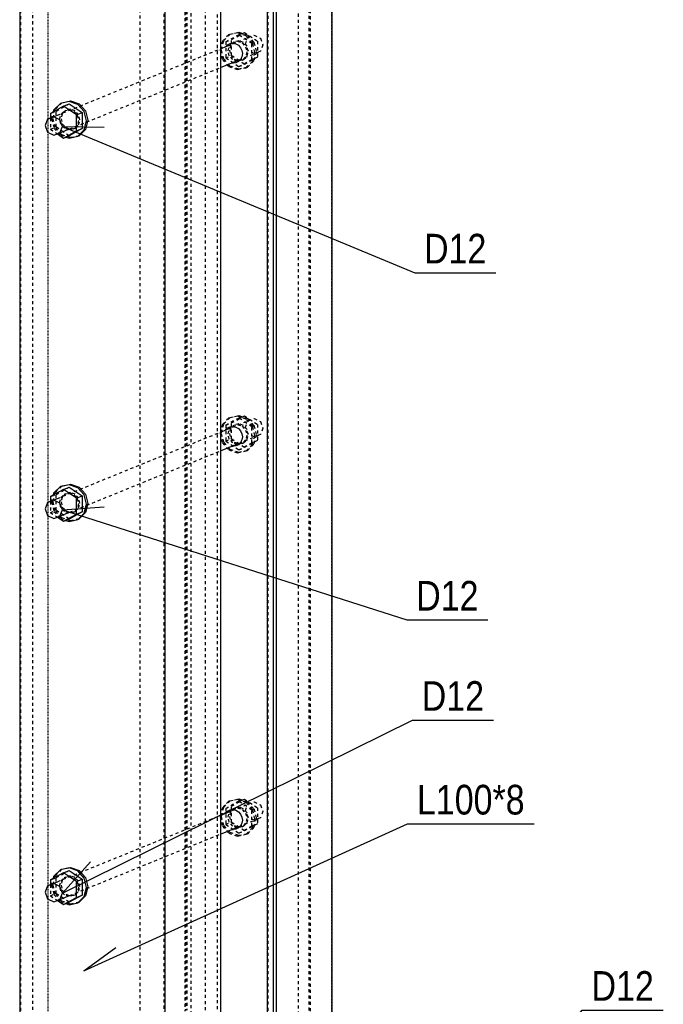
# Model space of a CAD drawing. Header units: millimetres. Extents: x 0 to 4200, y 0 to 2970.
# Tile 5 of 12: x 501 to 916, y 1379 to 2013. Entities that reach past the tile are written whole.
import ezdxf

# ---------------------------------------------------------------- set-up
doc = ezdxf.new("R2010")
doc.units = ezdxf.units.MM
doc.linetypes.add('DXK_LINE_DOT2', pattern=[3.9198, 1.9599, -1.9599])
doc.linetypes.add('DXK_LINE_DOT4', pattern=[0.9408, 0.4704, -0.4704])
doc.styles.add('Arial Narrow', font='ARIALN.TTF', dxfattribs={"height": 0.2})

# ---------------------------------------------------------------- blocks, each defined once
blk = doc.blocks.new('Part-2519214-1321 - 1297')
at = {"color": 8, "linetype": 'DXK_LINE_DOT2'}
for p, q in [((620.98, 1339.59), (620.98, 2332.22)), ((628.74, 1340.13), (628.74, 2332.76)), ((502.12, 1331.31), (502.12, 2323.94)), ((509.88, 1331.85), (509.88, 2324.48)), ((578.96, 1327.7), (578.96, 2320.33)), ((594.46, 1328.78), (594.46, 2321.41))]:
    blk.add_line(p, q, dxfattribs=at)
at = {"color": 5, "linetype": 'Continuous'}
for p, q in [((501.41, 2286.78), (501.41, 1331.02)), ((594.77, 2281.17), (594.77, 1325.41)), ((630.6, 2279.02), (630.6, 1340.02))]:
    blk.add_line(p, q, dxfattribs=at)
blk = doc.blocks.new('Part-2519214-1324 - 1297')
at = {"color": 8, "linetype": 'DXK_LINE_DOT2'}
for p, q in [((607.8, 2366.81), (607.8, 1374.18)), ((608.2, 2367.17), (608.2, 1374.54)), ((608.92, 2367.46), (608.92, 1374.83)), ((611.65, 2365.95), (611.65, 1373.33)), ((680.74, 2361.81), (680.74, 1369.18)), ((688.43, 2360.1), (688.43, 1367.47)), ((687.64, 1366.75), (687.64, 2359.38)), ((661.12, 2348.57), (661.12, 1355.95))]:
    blk.add_line(p, q, dxfattribs=at)
at = {"color": 5, "linetype": 'Continuous'}
for p, q in [((660.72, 2277.21), (660.72, 1355.58)), ((664.57, 2276.98), (664.57, 1354.73)), ((666.44, 2276.87), (666.44, 1354.62)), ((702.28, 2274.72), (702.28, 1369.23))]:
    blk.add_line(p, q, dxfattribs=at)
blk = doc.blocks.new('Bolt-2519214-1357 - 1297')
at = {"color": 7, "linetype": 'Continuous'}
for p, q in [((633.73, 1995.36), (633.82, 1995.54)), ((633.73, 1995.36), (633.82, 1995.54)), ((633.82, 1995.54), (635.16, 1996.88)), ((635.16, 1996.88), (636.85, 1997.69)), ((636.85, 1997.69), (638.73, 1997.9)), ((638.73, 1997.9), (640.6, 1997.47)), ((640.6, 1997.47), (642.29, 1996.46)), ((642.29, 1996.46), (643.64, 1994.95)), ((643.64, 1994.95), (644.5, 1993.11)), ((644.5, 1993.11), (644.79, 1991.11)), ((642.29, 1986.07), (640.6, 1985.26)), ((643.64, 1987.41), (642.29, 1986.07)), ((644.5, 1989.15), (643.64, 1987.41)), ((644.79, 1991.11), (644.5, 1989.15)), ((638.13, 1985.19), (638.73, 1985.06)), ((638.73, 1985.06), (638.13, 1985.19)), ((640.6, 1985.26), (638.73, 1985.06)), ((636.85, 1750.77), (638.73, 1750.97)), ((638.73, 1750.97), (640.6, 1750.55)), ((633.73, 1748.44), (633.82, 1748.62)), ((633.73, 1748.44), (633.82, 1748.62)), ((633.82, 1748.62), (635.16, 1749.96)), ((635.16, 1749.96), (636.85, 1750.77)), ((640.6, 1750.55), (642.29, 1749.53)), ((642.29, 1749.53), (643.64, 1748.03)), ((643.64, 1748.03), (644.5, 1746.19)), ((644.5, 1746.19), (644.79, 1744.19)), ((638.13, 1738.27), (638.73, 1738.13)), ((638.73, 1738.13), (638.13, 1738.27)), ((640.6, 1738.34), (638.73, 1738.13)), ((642.29, 1739.15), (640.6, 1738.34)), ((643.64, 1740.49), (642.29, 1739.15)), ((644.5, 1742.22), (643.64, 1740.49)), ((644.79, 1744.19), (644.5, 1742.22)), ((635.16, 1503.04), (636.85, 1503.85)), ((636.85, 1503.85), (638.73, 1504.05)), ((638.73, 1504.05), (640.6, 1503.62)), ((640.6, 1503.62), (642.29, 1502.61)), ((633.73, 1501.52), (633.82, 1501.7)), ((633.73, 1501.52), (633.82, 1501.7)), ((633.82, 1501.7), (635.16, 1503.04)), ((642.29, 1502.61), (643.64, 1501.11)), ((643.64, 1501.11), (644.5, 1499.27)), ((644.5, 1499.27), (644.79, 1497.27)), ((644.79, 1497.27), (644.5, 1495.3)), ((638.13, 1491.35), (638.73, 1491.21)), ((638.73, 1491.21), (638.13, 1491.35)), ((640.6, 1491.41), (638.73, 1491.21)), ((642.29, 1492.22), (640.6, 1491.41)), ((643.64, 1493.56), (642.29, 1492.22)), ((644.5, 1495.3), (643.64, 1493.56))]:
    blk.add_line(p, q, dxfattribs=at)
blk = doc.blocks.new('Part-2519214-1358 - 1297')
at = {"color": 8, "linetype": 'DXK_LINE_DOT2'}
for p, q in [((634.77, 1502.06), (648.38, 1507.61)), ((646.74, 1503.52), (648.38, 1507.61)), ((648.38, 1499.23), (646.74, 1503.52)), ((648.38, 1507.61), (652.34, 1509.11)), ((652.34, 1509.11), (656.31, 1507.13)), ((656.31, 1507.13), (657.95, 1502.84)), ((525.64, 1457.59), (630.6, 1500.36)), ((642.69, 1493.2), (656.31, 1498.75)), ((652.34, 1497.25), (648.38, 1499.23)), ((656.31, 1498.75), (652.34, 1497.25)), ((657.95, 1502.84), (656.31, 1498.75)), ((533.56, 1448.73), (630.6, 1488.28))]:
    blk.add_line(p, q, dxfattribs=at)
at = {"color": 5, "linetype": 'Continuous'}
for p, q in [((630.6, 1500.36), (634.77, 1502.06)), ((630.6, 1488.28), (642.69, 1493.2)), ((519.37, 1455.03), (517.73, 1450.94)), ((519.37, 1455.03), (525.64, 1457.59)), ((523.33, 1456.53), (519.37, 1455.03)), ((527.29, 1454.56), (523.33, 1456.53)), ((528.93, 1450.27), (527.29, 1454.56)), ((517.73, 1450.94), (519.37, 1446.65)), ((519.37, 1446.65), (523.33, 1444.68)), ((527.29, 1446.18), (528.93, 1450.27)), ((527.29, 1446.18), (533.56, 1448.73)), ((523.33, 1444.68), (527.29, 1446.18))]:
    blk.add_line(p, q, dxfattribs=at)
blk = doc.blocks.new('Part-2519214-1359 - 1297')
at = {"color": 5, "linetype": 'Continuous'}
for p, q in [((529.6, 1463.43), (521.2, 1458.8)), ((529.6, 1463.43), (533.19, 1464.89)), ((538.01, 1457.79), (529.6, 1463.43)), ((533.19, 1464.89), (541.59, 1459.25)), ((538.01, 1457.79), (541.59, 1459.25)), ((541.59, 1459.25), (541.59, 1448.98)), ((521.2, 1458.8), (521.2, 1455.73)), ((538.01, 1447.52), (538.01, 1457.79)), ((529.6, 1442.9), (538.01, 1447.52)), ((541.59, 1448.98), (533.19, 1444.36)), ((538.01, 1447.52), (541.59, 1448.98)), ((525.64, 1445.55), (529.6, 1442.9)), ((529.6, 1442.9), (533.19, 1444.36))]:
    blk.add_line(p, q, dxfattribs=at)
at = {"color": 8, "linetype": 'DXK_LINE_DOT2'}
for p, q in [((521.2, 1458.8), (524.78, 1460.26)), ((524.78, 1460.26), (533.19, 1464.89)), ((524.78, 1449.99), (524.78, 1460.26)), ((521.2, 1455.73), (521.2, 1448.53)), ((521.2, 1448.53), (524.78, 1449.99)), ((521.2, 1448.53), (525.64, 1445.55)), ((533.19, 1444.36), (524.78, 1449.99))]:
    blk.add_line(p, q, dxfattribs=at)
blk = doc.blocks.new('Part-2519214-1360 - 1297')
at = {"color": 8, "linetype": 'DXK_LINE_DOT2'}
for p, q in [((524.38, 1461.5), (528.48, 1465.59)), ((521.98, 1455.29), (523.16, 1459.88)), ((522.88, 1455.66), (524.38, 1461.5)), ((527.93, 1458.15), (530.15, 1460.36)), ((531.05, 1460.73), (528.83, 1458.51)), ((530.15, 1460.36), (533.19, 1461.04)), ((530.15, 1460.36), (531.05, 1460.73)), ((534.08, 1461.41), (531.05, 1460.73)), ((533.19, 1461.04), (536.22, 1460)), ((537.12, 1460.36), (534.08, 1461.41)), ((536.22, 1460), (538.44, 1457.52)), ((539.34, 1457.88), (537.12, 1460.36)), ((521.98, 1455.29), (523.48, 1449.28)), ((524.38, 1449.64), (522.88, 1455.66)), ((527.12, 1454.99), (527.93, 1458.15)), ((527.93, 1451.73), (527.12, 1454.99)), ((528.83, 1458.51), (528.01, 1455.35)), ((528.01, 1455.35), (528.83, 1452.09)), ((538.44, 1457.52), (539.26, 1454.26)), ((539.26, 1454.26), (538.44, 1451.1)), ((540.15, 1454.62), (539.34, 1457.88)), ((539.34, 1451.46), (540.15, 1454.62)), ((523.48, 1449.28), (527.59, 1444.69)), ((528.48, 1445.06), (524.38, 1449.64)), ((530.15, 1449.24), (527.93, 1451.73)), ((528.83, 1452.09), (531.05, 1449.61)), ((533.19, 1448.2), (530.15, 1449.24)), ((531.05, 1449.61), (534.08, 1448.57)), ((536.22, 1448.88), (533.19, 1448.2)), ((534.08, 1448.57), (537.12, 1449.24)), ((538.44, 1451.1), (536.22, 1448.88)), ((536.22, 1448.88), (537.12, 1449.24)), ((537.12, 1449.24), (539.34, 1451.46)), ((527.59, 1444.69), (531.07, 1443.5)), ((534.08, 1443.13), (528.48, 1445.06)), ((539.68, 1444.39), (534.08, 1443.13))]:
    blk.add_line(p, q, dxfattribs=at)
at = {"color": 5, "linetype": 'Continuous'}
for p, q in [((533.19, 1466.47), (527.59, 1465.22)), ((527.59, 1465.22), (528.48, 1465.59)), ((528.48, 1465.59), (534.08, 1466.84)), ((538.79, 1464.55), (533.19, 1466.47)), ((534.08, 1466.84), (539.68, 1464.91)), ((523.16, 1459.88), (523.48, 1461.13)), ((527.59, 1465.22), (523.48, 1461.13)), ((542.89, 1459.96), (538.79, 1464.55)), ((539.68, 1464.91), (543.78, 1460.33)), ((544.39, 1453.95), (542.89, 1459.96)), ((543.78, 1460.33), (545.29, 1454.31)), ((542.89, 1448.11), (544.39, 1453.95)), ((545.29, 1454.31), (543.78, 1448.48)), ((538.79, 1444.02), (542.89, 1448.11)), ((543.78, 1448.48), (539.68, 1444.39)), ((531.07, 1443.5), (533.19, 1442.77)), ((533.19, 1442.77), (538.79, 1444.02)), ((538.79, 1444.02), (539.68, 1444.39))]:
    blk.add_line(p, q, dxfattribs=at)
blk = doc.blocks.new('Part-2519214-1361 - 1297')
at = {"color": 8, "linetype": 'DXK_LINE_DOT2'}
for p, q in [((632.79, 1505.67), (636.89, 1509.77)), ((641.59, 1510.65), (635.99, 1509.4)), ((635.99, 1509.4), (636.89, 1509.77)), ((636.89, 1509.77), (642.49, 1511.02)), ((647.19, 1508.73), (641.59, 1510.65)), ((642.49, 1511.02), (648.09, 1509.09)), ((631.89, 1505.31), (630.39, 1499.47)), ((631.29, 1499.84), (632.79, 1505.67)), ((635.99, 1509.4), (631.89, 1505.31)), ((636.34, 1502.33), (638.56, 1504.54)), ((639.46, 1504.91), (637.23, 1502.69)), ((638.56, 1504.54), (641.59, 1505.22)), ((638.56, 1504.54), (639.46, 1504.91)), ((642.49, 1505.58), (639.46, 1504.91)), ((641.59, 1505.22), (644.63, 1504.18)), ((645.52, 1504.54), (642.49, 1505.58)), ((644.63, 1504.18), (646.85, 1501.69)), ((647.74, 1502.06), (645.52, 1504.54)), ((651.3, 1504.14), (647.19, 1508.73)), ((648.09, 1509.09), (652.19, 1504.51)), ((652.8, 1498.13), (651.3, 1504.14)), ((652.19, 1504.51), (653.69, 1498.49)), ((630.39, 1499.47), (631.89, 1493.46)), ((632.79, 1493.82), (631.29, 1499.84)), ((635.53, 1499.16), (636.34, 1502.33)), ((636.34, 1495.91), (635.53, 1499.16)), ((637.23, 1502.69), (636.42, 1499.53)), ((636.42, 1499.53), (637.23, 1496.27)), ((646.85, 1501.69), (647.66, 1498.44)), ((647.66, 1498.44), (646.85, 1495.27)), ((648.56, 1498.8), (647.74, 1502.06)), ((647.74, 1495.64), (648.56, 1498.8)), ((651.3, 1492.29), (652.8, 1498.13)), ((653.69, 1498.49), (652.19, 1492.66)), ((631.89, 1493.46), (635.99, 1488.87)), ((636.89, 1489.24), (632.79, 1493.82)), ((638.56, 1493.42), (636.34, 1495.91)), ((637.23, 1496.27), (639.46, 1493.79)), ((641.59, 1492.38), (638.56, 1493.42)), ((639.46, 1493.79), (642.49, 1492.74)), ((644.63, 1493.06), (641.59, 1492.38)), ((642.49, 1492.74), (645.52, 1493.42)), ((646.85, 1495.27), (644.63, 1493.06)), ((644.63, 1493.06), (645.52, 1493.42)), ((645.52, 1493.42), (647.74, 1495.64)), ((647.19, 1488.2), (651.3, 1492.29)), ((652.19, 1492.66), (648.09, 1488.56)), ((635.99, 1488.87), (641.59, 1486.95)), ((642.49, 1487.31), (636.89, 1489.24)), ((641.59, 1486.95), (647.19, 1488.2)), ((648.09, 1488.56), (642.49, 1487.31)), ((647.19, 1488.2), (648.09, 1488.56))]:
    blk.add_line(p, q, dxfattribs=at)
blk = doc.blocks.new('Part-2519214-1362 - 1297')
at = {"color": 8, "linetype": 'DXK_LINE_DOT2'}
for p, q in [((637.67, 1506.26), (646.07, 1510.89)), ((642.49, 1509.43), (646.07, 1510.89)), ((646.07, 1510.89), (654.48, 1505.25)), ((642.49, 1509.43), (634.09, 1504.8)), ((634.09, 1504.8), (637.67, 1506.26)), ((634.09, 1504.8), (634.09, 1494.54)), ((637.67, 1496), (637.67, 1506.26)), ((650.89, 1503.79), (642.49, 1509.43)), ((650.89, 1503.79), (654.48, 1505.25)), ((650.89, 1493.53), (650.89, 1503.79)), ((654.48, 1505.25), (654.48, 1494.99)), ((634.09, 1494.54), (637.67, 1496)), ((634.09, 1494.54), (642.49, 1488.9)), ((646.07, 1490.36), (637.67, 1496)), ((642.49, 1488.9), (650.89, 1493.53)), ((654.48, 1494.99), (646.07, 1490.36)), ((650.89, 1493.53), (654.48, 1494.99)), ((642.49, 1488.9), (646.07, 1490.36))]:
    blk.add_line(p, q, dxfattribs=at)
blk = doc.blocks.new('Part-2519214-1383 - 1297')
at = {"color": 8, "linetype": 'DXK_LINE_DOT2'}
for p, q in [((634.77, 1748.98), (648.38, 1754.53)), ((646.74, 1750.44), (648.38, 1754.53)), ((648.38, 1754.53), (652.34, 1756.03)), ((652.34, 1756.03), (656.31, 1754.06)), ((656.31, 1754.06), (657.95, 1749.77)), ((525.64, 1704.51), (630.6, 1747.29)), ((642.69, 1740.13), (656.31, 1745.67)), ((648.38, 1746.15), (646.74, 1750.44)), ((652.34, 1744.18), (648.38, 1746.15)), ((656.31, 1745.67), (652.34, 1744.18)), ((657.95, 1749.77), (656.31, 1745.67)), ((533.56, 1695.65), (630.6, 1735.2))]:
    blk.add_line(p, q, dxfattribs=at)
at = {"color": 5, "linetype": 'Continuous'}
for p, q in [((630.6, 1747.29), (634.77, 1748.98)), ((630.6, 1735.2), (642.69, 1740.13)), ((519.37, 1701.96), (517.73, 1697.86)), ((519.37, 1701.96), (525.64, 1704.51)), ((523.33, 1703.45), (519.37, 1701.96)), ((527.29, 1701.48), (523.33, 1703.45)), ((528.93, 1697.19), (527.29, 1701.48)), ((517.73, 1697.86), (519.37, 1693.57)), ((527.29, 1693.1), (528.93, 1697.19)), ((527.29, 1693.1), (533.56, 1695.65)), ((519.37, 1693.57), (523.33, 1691.6)), ((523.33, 1691.6), (527.29, 1693.1))]:
    blk.add_line(p, q, dxfattribs=at)
blk = doc.blocks.new('Part-2519214-1384 - 1297')
at = {"color": 5, "linetype": 'Continuous'}
for p, q in [((529.6, 1710.35), (521.2, 1705.72)), ((529.6, 1710.35), (533.19, 1711.81)), ((538.01, 1704.71), (529.6, 1710.35)), ((533.19, 1711.81), (541.59, 1706.17)), ((521.2, 1705.72), (521.2, 1702.65)), ((538.01, 1704.71), (541.59, 1706.17)), ((538.01, 1694.45), (538.01, 1704.71)), ((541.59, 1706.17), (541.59, 1695.91)), ((529.6, 1689.82), (538.01, 1694.45)), ((541.59, 1695.91), (533.19, 1691.28)), ((538.01, 1694.45), (541.59, 1695.91)), ((525.64, 1692.48), (529.6, 1689.82)), ((529.6, 1689.82), (533.19, 1691.28))]:
    blk.add_line(p, q, dxfattribs=at)
at = {"color": 8, "linetype": 'DXK_LINE_DOT2'}
for p, q in [((521.2, 1705.72), (524.78, 1707.18)), ((524.78, 1707.18), (533.19, 1711.81)), ((524.78, 1696.92), (524.78, 1707.18)), ((521.2, 1702.65), (521.2, 1695.46)), ((521.2, 1695.46), (524.78, 1696.92)), ((521.2, 1695.46), (525.64, 1692.48)), ((533.19, 1691.28), (524.78, 1696.92))]:
    blk.add_line(p, q, dxfattribs=at)
blk = doc.blocks.new('Part-2519214-1385 - 1297')
at = {"color": 5, "linetype": 'Continuous'}
for p, q in [((533.19, 1713.4), (527.59, 1712.14)), ((528.48, 1712.51), (534.08, 1713.76)), ((538.79, 1711.47), (533.19, 1713.4)), ((534.08, 1713.76), (539.68, 1711.84)), ((523.16, 1706.8), (523.48, 1708.05)), ((527.59, 1712.14), (523.48, 1708.05)), ((527.59, 1712.14), (528.48, 1712.51)), ((542.89, 1706.89), (538.79, 1711.47)), ((539.68, 1711.84), (543.78, 1707.25)), ((544.39, 1700.87), (542.89, 1706.89)), ((543.78, 1707.25), (545.29, 1701.24)), ((542.89, 1695.03), (544.39, 1700.87)), ((545.29, 1701.24), (543.78, 1695.4)), ((538.79, 1690.94), (542.89, 1695.03)), ((543.78, 1695.4), (539.68, 1691.31)), ((531.07, 1690.42), (533.19, 1689.69)), ((533.19, 1689.69), (538.79, 1690.94)), ((538.79, 1690.94), (539.68, 1691.31))]:
    blk.add_line(p, q, dxfattribs=at)
at = {"color": 8, "linetype": 'DXK_LINE_DOT2'}
for p, q in [((521.98, 1702.22), (523.16, 1706.8)), ((522.88, 1702.58), (524.38, 1708.42)), ((524.38, 1708.42), (528.48, 1712.51)), ((527.93, 1705.07), (530.15, 1707.29)), ((531.05, 1707.65), (528.83, 1705.43)), ((530.15, 1707.29), (533.19, 1707.96)), ((530.15, 1707.29), (531.05, 1707.65)), ((534.08, 1708.33), (531.05, 1707.65)), ((533.19, 1707.96), (536.22, 1706.92)), ((537.12, 1707.29), (534.08, 1708.33)), ((536.22, 1706.92), (538.44, 1704.44)), ((539.34, 1704.8), (537.12, 1707.29)), ((521.98, 1702.22), (523.48, 1696.2)), ((524.38, 1696.56), (522.88, 1702.58)), ((527.12, 1701.91), (527.93, 1705.07)), ((527.93, 1698.65), (527.12, 1701.91)), ((528.83, 1705.43), (528.01, 1702.27)), ((528.01, 1702.27), (528.83, 1699.01)), ((538.44, 1704.44), (539.26, 1701.18)), ((539.26, 1701.18), (538.44, 1698.02)), ((540.15, 1701.54), (539.34, 1704.8)), ((539.34, 1698.38), (540.15, 1701.54)), ((523.48, 1696.2), (527.59, 1691.62)), ((528.48, 1691.98), (524.38, 1696.56)), ((530.15, 1696.17), (527.93, 1698.65)), ((528.83, 1699.01), (531.05, 1696.53)), ((533.19, 1695.12), (530.15, 1696.17)), ((531.05, 1696.53), (534.08, 1695.49)), ((536.22, 1695.8), (533.19, 1695.12)), ((534.08, 1695.49), (537.12, 1696.17)), ((538.44, 1698.02), (536.22, 1695.8)), ((536.22, 1695.8), (537.12, 1696.17)), ((537.12, 1696.17), (539.34, 1698.38)), ((527.59, 1691.62), (531.07, 1690.42)), ((534.08, 1690.06), (528.48, 1691.98)), ((539.68, 1691.31), (534.08, 1690.06))]:
    blk.add_line(p, q, dxfattribs=at)
blk = doc.blocks.new('Part-2519214-1386 - 1297')
at = {"color": 8, "linetype": 'DXK_LINE_DOT2'}
for p, q in [((641.59, 1757.57), (635.99, 1756.32)), ((636.89, 1756.69), (642.49, 1757.94)), ((647.19, 1755.65), (641.59, 1757.57)), ((642.49, 1757.94), (648.09, 1756.01)), ((631.89, 1752.23), (630.39, 1746.39)), ((631.29, 1746.76), (632.79, 1752.6)), ((635.99, 1756.32), (631.89, 1752.23)), ((632.79, 1752.6), (636.89, 1756.69)), ((635.99, 1756.32), (636.89, 1756.69)), ((636.34, 1749.25), (638.56, 1751.46)), ((639.46, 1751.83), (637.23, 1749.61)), ((638.56, 1751.46), (641.59, 1752.14)), ((638.56, 1751.46), (639.46, 1751.83)), ((642.49, 1752.51), (639.46, 1751.83)), ((641.59, 1752.14), (644.63, 1751.1)), ((645.52, 1751.46), (642.49, 1752.51)), ((644.63, 1751.1), (646.85, 1748.62)), ((647.74, 1748.98), (645.52, 1751.46)), ((651.3, 1751.07), (647.19, 1755.65)), ((648.09, 1756.01), (652.19, 1751.43)), ((652.8, 1745.05), (651.3, 1751.07)), ((652.19, 1751.43), (653.69, 1745.41)), ((630.39, 1746.39), (631.89, 1740.38)), ((632.79, 1740.74), (631.29, 1746.76)), ((635.53, 1746.09), (636.34, 1749.25)), ((636.34, 1742.83), (635.53, 1746.09)), ((637.23, 1749.61), (636.42, 1746.45)), ((636.42, 1746.45), (637.23, 1743.19)), ((646.85, 1748.62), (647.66, 1745.36)), ((647.66, 1745.36), (646.85, 1742.2)), ((648.56, 1745.72), (647.74, 1748.98)), ((647.74, 1742.56), (648.56, 1745.72)), ((651.3, 1739.21), (652.8, 1745.05)), ((653.69, 1745.41), (652.19, 1739.58)), ((631.89, 1740.38), (635.99, 1735.79)), ((636.89, 1736.16), (632.79, 1740.74)), ((638.56, 1740.34), (636.34, 1742.83)), ((637.23, 1743.19), (639.46, 1740.71)), ((641.59, 1739.3), (638.56, 1740.34)), ((639.46, 1740.71), (642.49, 1739.67)), ((644.63, 1739.98), (641.59, 1739.3)), ((642.49, 1739.67), (645.52, 1740.34)), ((646.85, 1742.2), (644.63, 1739.98)), ((644.63, 1739.98), (645.52, 1740.34)), ((645.52, 1740.34), (647.74, 1742.56)), ((647.19, 1735.12), (651.3, 1739.21)), ((652.19, 1739.58), (648.09, 1735.49)), ((635.99, 1735.79), (641.59, 1733.87)), ((642.49, 1734.23), (636.89, 1736.16)), ((641.59, 1733.87), (647.19, 1735.12)), ((648.09, 1735.49), (642.49, 1734.23)), ((647.19, 1735.12), (648.09, 1735.49))]:
    blk.add_line(p, q, dxfattribs=at)
blk = doc.blocks.new('Part-2519214-1387 - 1297')
at = {"color": 8, "linetype": 'DXK_LINE_DOT2'}
for p, q in [((637.67, 1753.18), (646.07, 1757.81)), ((642.49, 1756.35), (646.07, 1757.81)), ((646.07, 1757.81), (654.48, 1752.17)), ((642.49, 1756.35), (634.09, 1751.72)), ((634.09, 1751.72), (637.67, 1753.18)), ((634.09, 1751.72), (634.09, 1741.46)), ((637.67, 1742.92), (637.67, 1753.18)), ((650.89, 1750.71), (642.49, 1756.35)), ((650.89, 1750.71), (654.48, 1752.17)), ((654.48, 1752.17), (654.48, 1741.91)), ((650.89, 1740.45), (650.89, 1750.71)), ((634.09, 1741.46), (637.67, 1742.92)), ((634.09, 1741.46), (642.49, 1735.82)), ((646.07, 1737.28), (637.67, 1742.92)), ((642.49, 1735.82), (650.89, 1740.45)), ((654.48, 1741.91), (646.07, 1737.28)), ((650.89, 1740.45), (654.48, 1741.91)), ((642.49, 1735.82), (646.07, 1737.28))]:
    blk.add_line(p, q, dxfattribs=at)
blk = doc.blocks.new('Part-2519214-1388 - 1297')
at = {"color": 8, "linetype": 'DXK_LINE_DOT2'}
for p, q in [((634.77, 1995.9), (648.38, 2001.45)), ((646.74, 1997.36), (648.38, 2001.45)), ((648.38, 2001.45), (652.34, 2002.95)), ((652.34, 2002.95), (656.31, 2000.98)), ((656.31, 2000.98), (657.95, 1996.69)), ((525.64, 1951.43), (630.6, 1994.21)), ((642.69, 1987.05), (656.31, 1992.6)), ((648.38, 1993.07), (646.74, 1997.36)), ((652.34, 1991.1), (648.38, 1993.07)), ((656.31, 1992.6), (652.34, 1991.1)), ((657.95, 1996.69), (656.31, 1992.6)), ((533.56, 1942.58), (630.6, 1982.12))]:
    blk.add_line(p, q, dxfattribs=at)
at = {"color": 5, "linetype": 'Continuous'}
for p, q in [((630.6, 1994.21), (634.77, 1995.9)), ((630.6, 1982.12), (642.69, 1987.05)), ((519.37, 1948.88), (517.73, 1944.79)), ((519.37, 1948.88), (525.64, 1951.43)), ((523.33, 1950.38), (519.37, 1948.88)), ((527.29, 1948.4), (523.33, 1950.38)), ((528.93, 1944.11), (527.29, 1948.4)), ((517.73, 1944.79), (519.37, 1940.5)), ((527.29, 1940.02), (528.93, 1944.11)), ((527.29, 1940.02), (533.56, 1942.58)), ((519.37, 1940.5), (523.33, 1938.52)), ((523.33, 1938.52), (527.29, 1940.02))]:
    blk.add_line(p, q, dxfattribs=at)
blk = doc.blocks.new('Part-2519214-1389 - 1297')
at = {"color": 5, "linetype": 'Continuous'}
for p, q in [((529.6, 1957.27), (521.2, 1952.64)), ((529.6, 1957.27), (533.19, 1958.73)), ((538.01, 1951.63), (529.6, 1957.27)), ((533.19, 1958.73), (541.59, 1953.09)), ((521.2, 1952.64), (521.2, 1949.57)), ((538.01, 1951.63), (541.59, 1953.09)), ((538.01, 1941.37), (538.01, 1951.63)), ((541.59, 1953.09), (541.59, 1942.83)), ((529.6, 1936.74), (538.01, 1941.37)), ((541.59, 1942.83), (533.19, 1938.2)), ((538.01, 1941.37), (541.59, 1942.83)), ((525.64, 1939.4), (529.6, 1936.74)), ((529.6, 1936.74), (533.19, 1938.2))]:
    blk.add_line(p, q, dxfattribs=at)
at = {"color": 8, "linetype": 'DXK_LINE_DOT2'}
for p, q in [((521.2, 1952.64), (524.78, 1954.1)), ((524.78, 1954.1), (533.19, 1958.73)), ((524.78, 1943.84), (524.78, 1954.1)), ((521.2, 1949.57), (521.2, 1942.38)), ((521.2, 1942.38), (524.78, 1943.84)), ((521.2, 1942.38), (525.64, 1939.4)), ((533.19, 1938.2), (524.78, 1943.84))]:
    blk.add_line(p, q, dxfattribs=at)
blk = doc.blocks.new('Part-2519214-1390 - 1297')
at = {"color": 5, "linetype": 'Continuous'}
for p, q in [((533.19, 1960.32), (527.59, 1959.07)), ((528.48, 1959.43), (534.08, 1960.68)), ((538.79, 1958.39), (533.19, 1960.32)), ((534.08, 1960.68), (539.68, 1958.76)), ((523.16, 1953.72), (523.48, 1954.97)), ((527.59, 1959.07), (523.48, 1954.97)), ((527.59, 1959.07), (528.48, 1959.43)), ((542.89, 1953.81), (538.79, 1958.39)), ((539.68, 1958.76), (543.78, 1954.17)), ((544.39, 1947.79), (542.89, 1953.81)), ((543.78, 1954.17), (545.29, 1948.16)), ((542.89, 1941.96), (544.39, 1947.79)), ((545.29, 1948.16), (543.78, 1942.32)), ((538.79, 1937.86), (542.89, 1941.96)), ((543.78, 1942.32), (539.68, 1938.23)), ((531.07, 1937.34), (533.19, 1936.61)), ((533.19, 1936.61), (538.79, 1937.86)), ((538.79, 1937.86), (539.68, 1938.23))]:
    blk.add_line(p, q, dxfattribs=at)
at = {"color": 8, "linetype": 'DXK_LINE_DOT2'}
for p, q in [((522.88, 1949.5), (524.38, 1955.34)), ((524.38, 1955.34), (528.48, 1959.43)), ((527.93, 1951.99), (530.15, 1954.21)), ((531.05, 1954.57), (528.83, 1952.36)), ((530.15, 1954.21), (533.19, 1954.89)), ((530.15, 1954.21), (531.05, 1954.57)), ((534.08, 1955.25), (531.05, 1954.57)), ((533.19, 1954.89), (536.22, 1953.84)), ((537.12, 1954.21), (534.08, 1955.25)), ((536.22, 1953.84), (538.44, 1951.36)), ((539.34, 1951.72), (537.12, 1954.21)), ((521.98, 1949.14), (523.16, 1953.72)), ((521.98, 1949.14), (523.48, 1943.12)), ((524.38, 1943.49), (522.88, 1949.5)), ((527.12, 1948.83), (527.93, 1951.99)), ((527.93, 1945.57), (527.12, 1948.83)), ((528.83, 1952.36), (528.01, 1949.19)), ((528.01, 1949.19), (528.83, 1945.94)), ((538.44, 1951.36), (539.26, 1948.1)), ((539.26, 1948.1), (538.44, 1944.94)), ((540.15, 1948.47), (539.34, 1951.72)), ((539.34, 1945.31), (540.15, 1948.47)), ((523.48, 1943.12), (527.59, 1938.54)), ((528.48, 1938.9), (524.38, 1943.49)), ((530.15, 1943.09), (527.93, 1945.57)), ((528.83, 1945.94), (531.05, 1943.45)), ((533.19, 1942.05), (530.15, 1943.09)), ((531.05, 1943.45), (534.08, 1942.41)), ((536.22, 1942.72), (533.19, 1942.05)), ((534.08, 1942.41), (537.12, 1943.09)), ((538.44, 1944.94), (536.22, 1942.72)), ((536.22, 1942.72), (537.12, 1943.09)), ((537.12, 1943.09), (539.34, 1945.31)), ((527.59, 1938.54), (531.07, 1937.34)), ((534.08, 1936.98), (528.48, 1938.9)), ((539.68, 1938.23), (534.08, 1936.98))]:
    blk.add_line(p, q, dxfattribs=at)
blk = doc.blocks.new('Part-2519214-1391 - 1297')
at = {"color": 8, "linetype": 'DXK_LINE_DOT2'}
for p, q in [((636.89, 2003.61), (642.49, 2004.86)), ((642.49, 2004.86), (648.09, 2002.94)), ((631.89, 1999.15), (630.39, 1993.32)), ((631.29, 1993.68), (632.79, 1999.52)), ((635.99, 2003.24), (631.89, 1999.15)), ((632.79, 1999.52), (636.89, 2003.61)), ((641.59, 2004.5), (635.99, 2003.24)), ((635.99, 2003.24), (636.89, 2003.61)), ((636.34, 1996.17), (638.56, 1998.39)), ((639.46, 1998.75), (637.23, 1996.53)), ((638.56, 1998.39), (641.59, 1999.06)), ((638.56, 1998.39), (639.46, 1998.75)), ((642.49, 1999.43), (639.46, 1998.75)), ((647.19, 2002.57), (641.59, 2004.5)), ((641.59, 1999.06), (644.63, 1998.02)), ((645.52, 1998.39), (642.49, 1999.43)), ((647.74, 1995.9), (645.52, 1998.39)), ((651.3, 1997.99), (647.19, 2002.57)), ((648.09, 2002.94), (652.19, 1998.35)), ((652.19, 1998.35), (653.69, 1992.34)), ((630.39, 1993.32), (631.89, 1987.3)), ((632.79, 1987.67), (631.29, 1993.68)), ((635.53, 1993.01), (636.34, 1996.17)), ((636.34, 1989.75), (635.53, 1993.01)), ((637.23, 1996.53), (636.42, 1993.37)), ((636.42, 1993.37), (637.23, 1990.11)), ((644.63, 1998.02), (646.85, 1995.54)), ((646.85, 1995.54), (647.66, 1992.28)), ((647.66, 1992.28), (646.85, 1989.12)), ((648.56, 1992.64), (647.74, 1995.9)), ((647.74, 1989.48), (648.56, 1992.64)), ((652.8, 1991.97), (651.3, 1997.99)), ((651.3, 1986.14), (652.8, 1991.97)), ((653.69, 1992.34), (652.19, 1986.5)), ((631.89, 1987.3), (635.99, 1982.72)), ((636.89, 1983.08), (632.79, 1987.67)), ((638.56, 1987.27), (636.34, 1989.75)), ((637.23, 1990.11), (639.46, 1987.63)), ((641.59, 1986.22), (638.56, 1987.27)), ((639.46, 1987.63), (642.49, 1986.59)), ((644.63, 1986.9), (641.59, 1986.22)), ((642.49, 1986.59), (645.52, 1987.27)), ((646.85, 1989.12), (644.63, 1986.9)), ((644.63, 1986.9), (645.52, 1987.27)), ((645.52, 1987.27), (647.74, 1989.48)), ((647.19, 1982.04), (651.3, 1986.14)), ((652.19, 1986.5), (648.09, 1982.41)), ((635.99, 1982.72), (641.59, 1980.79)), ((642.49, 1981.16), (636.89, 1983.08)), ((641.59, 1980.79), (647.19, 1982.04)), ((648.09, 1982.41), (642.49, 1981.16)), ((647.19, 1982.04), (648.09, 1982.41))]:
    blk.add_line(p, q, dxfattribs=at)
blk = doc.blocks.new('Part-2519214-1392 - 1297')
at = {"color": 8, "linetype": 'DXK_LINE_DOT2'}
for p, q in [((637.67, 2000.11), (646.07, 2004.73)), ((642.49, 2003.27), (646.07, 2004.73)), ((646.07, 2004.73), (654.48, 1999.1)), ((642.49, 2003.27), (634.09, 1998.65)), ((634.09, 1998.65), (637.67, 2000.11)), ((634.09, 1998.65), (634.09, 1988.38)), ((637.67, 1989.84), (637.67, 2000.11)), ((650.89, 1997.64), (642.49, 2003.27)), ((650.89, 1997.64), (654.48, 1999.1)), ((654.48, 1999.1), (654.48, 1988.83)), ((650.89, 1987.37), (650.89, 1997.64)), ((634.09, 1988.38), (637.67, 1989.84)), ((634.09, 1988.38), (642.49, 1982.74)), ((646.07, 1984.21), (637.67, 1989.84)), ((642.49, 1982.74), (650.89, 1987.37)), ((654.48, 1988.83), (646.07, 1984.21)), ((650.89, 1987.37), (654.48, 1988.83)), ((642.49, 1982.74), (646.07, 1984.21))]:
    blk.add_line(p, q, dxfattribs=at)
blk = doc.blocks.new('Part-2519214-3837 - 1297')
at = {"color": 4, "linetype": 'DXK_LINE_DOT4'}
for p, q in [((594.77, 2281.17), (594.77, 1325.41)), ((702.28, 1369.23), (702.28, 2274.72))]:
    blk.add_line(p, q, dxfattribs=at)
blk = doc.blocks.new('Part-2519214-3839 - 1297')
at = {"color": 4, "linetype": 'DXK_LINE_DOT4'}
blk.add_line((519.51, 2089.83), (519.51, 1294.74), dxfattribs=at)
blk = doc.blocks.new('Mark-2519214-4173 - 1297')
at = {"color": 7, "linetype": 'Continuous'}
for p, q in [((528.93, 1944.11), (755.7, 1849.93)), ((528.93, 1944.11), (555.86, 1943.76)), ((755.7, 1849.93), (807.9, 1849.93))]:
    blk.add_line(p, q, dxfattribs=at)
at = {"color": 0, "linetype": 'Continuous'}
blk.add_wipeout([(801.9, 1855.93), (801.9, 1875.93), (761.7, 1875.93), (761.7, 1855.93)], dxfattribs=at)
blk.add_wipeout([(801.9, 1855.93), (801.9, 1875.93), (761.7, 1875.93), (761.7, 1855.93)], dxfattribs=at)
at = {"color": 7, "linetype": 'Continuous', "style": 'Arial Narrow'}
blk.add_text('D12', height=19.089, dxfattribs=at).set_placement((761.7, 1855.93))
blk = doc.blocks.new('Mark-2519214-4158 - 1297')
at = {"color": 7, "linetype": 'Continuous'}
for p, q in [((528.93, 1450.27), (754.21, 1561.72)), ((754.21, 1561.72), (806.41, 1561.72)), ((528.93, 1450.27), (546.91, 1470.32))]:
    blk.add_line(p, q, dxfattribs=at)
at = {"color": 0, "linetype": 'Continuous'}
blk.add_wipeout([(800.41, 1567.72), (800.41, 1587.72), (760.21, 1587.72), (760.21, 1567.72)], dxfattribs=at)
blk.add_wipeout([(800.41, 1567.72), (800.41, 1587.72), (760.21, 1587.72), (760.21, 1567.72)], dxfattribs=at)
at = {"color": 7, "linetype": 'Continuous', "style": 'Arial Narrow'}
blk.add_text('D12', height=19.089, dxfattribs=at).set_placement((760.21, 1567.72))
blk = doc.blocks.new('Mark-2519214-3902 - 1297')
at = {"color": 7, "linetype": 'Continuous'}
for p, q in [((542.61, 1400.25), (751.12, 1494.93)), ((751.12, 1494.93), (832.57, 1494.93)), ((542.61, 1400.25), (563.31, 1415.14))]:
    blk.add_line(p, q, dxfattribs=at)
at = {"color": 0}
blk.add_wipeout([(826.57, 1500.93), (826.57, 1520.93), (757.12, 1520.93), (757.12, 1500.93)], dxfattribs=at)
blk.add_wipeout([(826.57, 1500.93), (826.57, 1520.93), (757.12, 1520.93), (757.12, 1500.93)], dxfattribs=at)
at = {"color": 7, "style": 'Arial Narrow'}
blk.add_text('L100*8', height=19.089, dxfattribs=at).set_placement((757.12, 1500.93))
blk = doc.blocks.new('Mark-2519214-4134 - 1297')
at = {"color": 7, "linetype": 'Continuous'}
for p, q in [((763.38, 1251.12), (863.51, 1374.91)), ((863.51, 1374.91), (915.7, 1374.91)), ((763.38, 1251.12), (771.32, 1276.84))]:
    blk.add_line(p, q, dxfattribs=at)
at = {"color": 0, "linetype": 'Continuous'}
blk.add_wipeout([(909.7, 1380.91), (909.7, 1400.91), (869.51, 1400.91), (869.51, 1380.91)], dxfattribs=at)
blk.add_wipeout([(909.7, 1380.91), (909.7, 1400.91), (869.51, 1400.91), (869.51, 1380.91)], dxfattribs=at)
at = {"color": 7, "linetype": 'Continuous', "style": 'Arial Narrow'}
blk.add_text('D12', height=19.089, dxfattribs=at).set_placement((869.51, 1380.91))
blk = doc.blocks.new('Mark-2519214-4169 - 1297')
at = {"color": 7, "linetype": 'Continuous'}
for p, q in [((528.93, 1697.19), (555.79, 1699.1)), ((528.93, 1697.19), (750.63, 1626.3)), ((750.63, 1626.3), (802.83, 1626.3))]:
    blk.add_line(p, q, dxfattribs=at)
at = {"color": 0, "linetype": 'Continuous'}
blk.add_wipeout([(796.83, 1632.3), (796.83, 1652.3), (756.63, 1652.3), (756.63, 1632.3)], dxfattribs=at)
blk.add_wipeout([(796.83, 1632.3), (796.83, 1652.3), (756.63, 1652.3), (756.63, 1632.3)], dxfattribs=at)
at = {"color": 7, "linetype": 'Continuous', "style": 'Arial Narrow'}
blk.add_text('D12', height=19.089, dxfattribs=at).set_placement((756.63, 1632.3))

msp = doc.modelspace()

# ---------------------------------------------------------------- block references
for name in ['Part-2519214-3837 - 1297', 'Part-2519214-3839 - 1297', 'Part-2519214-1324 - 1297', 'Part-2519214-1321 - 1297', 'Bolt-2519214-1357 - 1297', 'Part-2519214-1391 - 1297', 'Part-2519214-1392 - 1297', 'Part-2519214-1388 - 1297', 'Part-2519214-1390 - 1297', 'Part-2519214-1389 - 1297', 'Part-2519214-1386 - 1297', 'Part-2519214-1387 - 1297', 'Part-2519214-1383 - 1297', 'Part-2519214-1385 - 1297', 'Part-2519214-1384 - 1297', 'Part-2519214-1361 - 1297', 'Part-2519214-1362 - 1297', 'Part-2519214-1358 - 1297', 'Part-2519214-1360 - 1297', 'Part-2519214-1359 - 1297']:
    msp.add_blockref(name, (0, 0))

# ---------------------------------------------------------------- next in the draw order: block references
for name in ['Mark-2519214-4173 - 1297', 'Mark-2519214-4169 - 1297', 'Mark-2519214-4158 - 1297']:
    msp.add_blockref(name, (0, 0))

# ---------------------------------------------------------------- next in the draw order: block references
msp.add_blockref('Mark-2519214-3902 - 1297', (0, 0))

# ---------------------------------------------------------------- next in the draw order: block references
msp.add_blockref('Mark-2519214-4134 - 1297', (0, 0))

doc.saveas('drawing.dxf')
